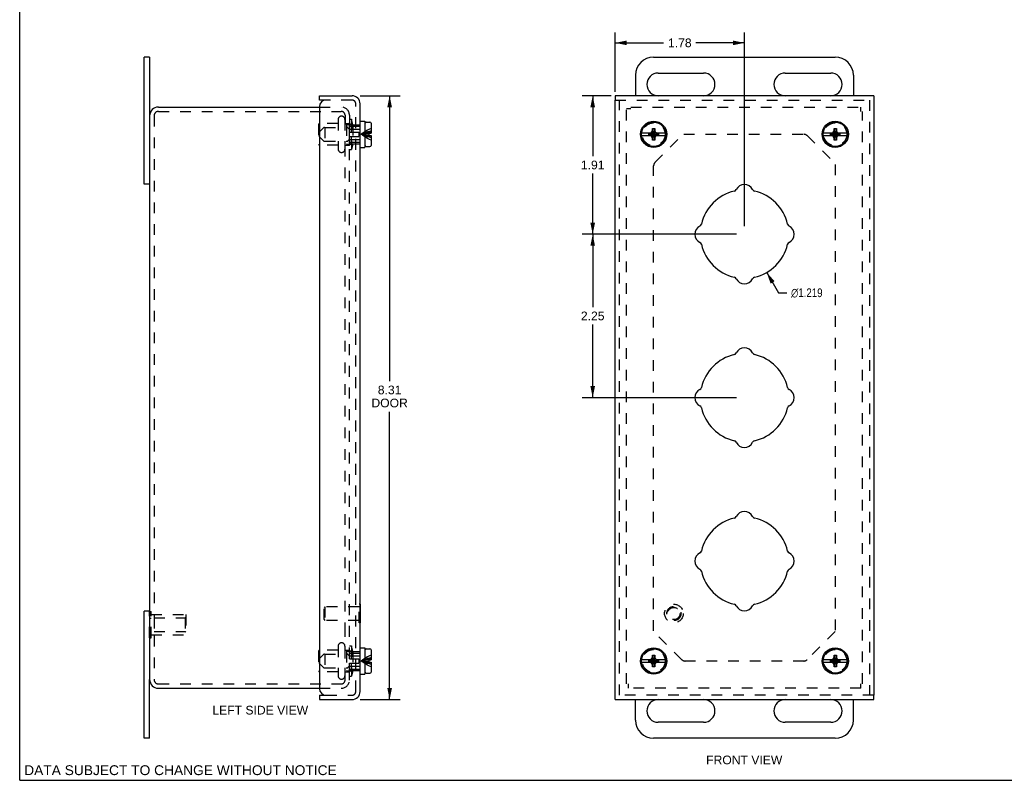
# Model space of a CAD drawing. Header units: inches. Extents: x 0 to 27.1, y 0 to 17.5.
# Tile 1 of 3: x 0 to 13.6, y 0 to 10.5. Entities that reach past the tile are written whole.
import ezdxf

# ---------------------------------------------------------------- set-up
doc = ezdxf.new("R2010")
doc.units = ezdxf.units.IN
doc.header["$LTSCALE"] = 1.49114
doc.header["$MEASUREMENT"] = 0
doc.linetypes.add('HIDDEN', pattern=[0.2, 0.1, -0.1])
doc.layers.get('0').update_dxf_attribs({"linetype": 'CONTINUOUS'})
for name, color, linetype in [('DEFAULT_2', 8, 'HIDDEN'), ('DIMENSIONS', 7, 'CONTINUOUS'), ('DOOR_ASSEMBLY', 7, 'CONTINUOUS')]:
    doc.layers.add(name, color=color, linetype=linetype)
doc.styles.get("Standard").update_dxf_attribs({"font": 'arial.ttf'})
doc.styles.add('TEXTSTYLE_1', font='gdt', dxfattribs={"width": 0.8})
doc.dimstyles.new('DIMSTYLE_1', dxfattribs={"dimtxt": 0.11961, "dimasz": 0.15948, "dimexe": 0.09, "dimexo": 0.07, "dimgap": 0.09, "dimtad": 0, "dimtih": 1, "dimtoh": 1, "dimdec": 3, "dimzin": 4, "dimdsep": 46, "dimtxsty": 'Standard', "dimblk": '_FILLED', "dimblk1": '_FILLED', "dimblk2": '_FILLED', "dimcen": 0.09, "dimadec": 3, "dimazin": 1, "dimtfac": 1, "dimtdec": 3, "dimtofl": 0, "dimtmove": 0, "dimatfit": 1, "dimldrblk": '_FILLED', "dimfxl": 0, "dimtolj": 1, "dimtzin": 4, "dimarcsym": 0})
doc.dimstyles.new('DIMSTYLE_2', dxfattribs={"dimtxt": 0.11961, "dimasz": 0.15948, "dimexe": 0.09, "dimexo": 0.07, "dimgap": 0.0375, "dimtad": 0, "dimtih": 1, "dimtoh": 1, "dimzin": 4, "dimdsep": 46, "dimtxsty": 'Standard', "dimblk": '_FILLED', "dimblk1": '_FILLED', "dimblk2": '_FILLED', "dimcen": 0.09, "dimazin": 1, "dimtfac": 1, "dimtdec": 3, "dimtofl": 0, "dimtmove": 0, "dimatfit": 3, "dimldrblk": '_FILLED', "dimfxl": 0, "dimtolj": 1, "dimtzin": 4, "dimarcsym": 0})

# ---------------------------------------------------------------- blocks, each defined once
blk = doc.blocks.new('_FILLED')
at = {"color": 0, "linetype": 'ByBlock'}
blk.add_solid([(0, 0), (-1, 0.2), (-1, -0.2)], dxfattribs=at)
blk = doc.blocks.new('*D1')
at = {"layer": 'DIMENSIONS', "color": 2, "linetype": 'Continuous'}
for p, q in [((10.285, 6.991), (10.449, 6.711)), ((10.449, 6.711), (10.56, 6.711))]:
    blk.add_line(p, q, dxfattribs=at)
at = {"layer": 'DIMENSIONS', "color": 2, "linetype": 'Continuous', "xscale": 0.1594802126, "yscale": 0.1594802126, "zscale": 0.1594802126, "rotation": 120.2599769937}
blk.add_blockref('_FILLED', (10.285, 6.991), dxfattribs=at)
at = {"layer": 'DIMENSIONS', "color": 2, "linetype": 'Continuous', "insert": (10.62, 6.771), "char_height": 0.11961, "width": 0.57745, "attachment_point": 1, "line_spacing_factor": 0.9, "style": 'TEXTSTYLE_1'}
blk.add_mtext('{\\fgdt;n}\\fArial;1.219', dxfattribs=at)
blk = doc.blocks.new('*D2')
at = {"layer": 'DIMENSIONS', "color": 2, "linetype": 'Continuous'}
for p, q in [((4.687, 9.423), (5.236, 9.423)), ((5.093, 9.423), (5.093, 5.493)), ((5.093, 1.111), (5.093, 5.074)), ((4.687, 1.111), (5.236, 1.111))]:
    blk.add_line(p, q, dxfattribs=at)
at = {"layer": 'DIMENSIONS', "color": 2, "linetype": 'Continuous', "xscale": 0.1594802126, "yscale": 0.1594802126, "zscale": 0.1594802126}
for p, rotation in [((5.093, 9.423), 90), ((5.093, 1.111), 270)]:
    blk.add_blockref('_FILLED', p, dxfattribs=dict(at, rotation=rotation))
at = {"layer": 'DIMENSIONS', "color": 2, "linetype": 'Continuous', "insert": (5.093, 5.433), "char_height": 0.1196, "width": 0.50067, "attachment_point": 2, "line_spacing_factor": 0.9}
blk.add_mtext('8.31\\PDOOR', dxfattribs=at)
blk = doc.blocks.new('*D12')
at = {"layer": 'DIMENSIONS', "color": 2, "linetype": 'Continuous'}
for p, q in [((8.145, 9.423), (7.745, 9.423)), ((7.889, 9.423), (7.889, 8.59)), ((7.889, 7.517), (7.889, 8.351)), ((9.867, 7.517), (7.745, 7.517))]:
    blk.add_line(p, q, dxfattribs=at)
at = {"layer": 'DIMENSIONS', "color": 2, "linetype": 'Continuous', "xscale": 0.1594802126, "yscale": 0.1594802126, "zscale": 0.1594802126}
for p, rotation in [((7.889, 9.423), 90), ((7.889, 7.517), 270)]:
    blk.add_blockref('_FILLED', p, dxfattribs=dict(at, rotation=rotation))
at = {"layer": 'DIMENSIONS', "color": 2, "linetype": 'Continuous', "insert": (7.889, 8.53), "char_height": 0.1196, "width": 0.32504, "attachment_point": 2, "line_spacing_factor": 0.9}
blk.add_mtext('1.91', dxfattribs=at)
blk = doc.blocks.new('*D13')
at = {"layer": 'DIMENSIONS', "color": 2, "linetype": 'Continuous'}
for p, q in [((8.197, 9.475), (8.197, 10.294)), ((9.978, 7.629), (9.978, 10.294)), ((8.197, 10.151), (8.865, 10.151)), ((9.978, 10.151), (9.31, 10.151))]:
    blk.add_line(p, q, dxfattribs=at)
at = {"layer": 'DIMENSIONS', "color": 2, "linetype": 'Continuous', "xscale": 0.1594802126, "yscale": 0.1594802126, "zscale": 0.1594802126, "rotation": 180}
blk.add_blockref('_FILLED', (8.197, 10.151), dxfattribs=at)
at = {"layer": 'DIMENSIONS', "color": 2, "linetype": 'Continuous', "xscale": 0.1594802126, "yscale": 0.1594802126, "zscale": 0.1594802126}
blk.add_blockref('_FILLED', (9.978, 10.151), dxfattribs=at)
at = {"layer": 'DIMENSIONS', "color": 2, "linetype": 'Continuous', "insert": (9.088, 10.211), "char_height": 0.1196, "width": 0.32504, "attachment_point": 2, "line_spacing_factor": 0.9}
blk.add_mtext('1.78', dxfattribs=at)
blk = doc.blocks.new('*D14')
at = {"layer": 'DIMENSIONS', "color": 2, "linetype": 'Continuous'}
for p, q in [((9.867, 7.517), (7.745, 7.517)), ((7.889, 7.517), (7.889, 6.512)), ((7.889, 5.267), (7.889, 6.273)), ((9.867, 5.267), (7.745, 5.267))]:
    blk.add_line(p, q, dxfattribs=at)
at = {"layer": 'DIMENSIONS', "color": 2, "linetype": 'Continuous', "xscale": 0.1594802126, "yscale": 0.1594802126, "zscale": 0.1594802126}
for p, rotation in [((7.889, 7.517), 90), ((7.889, 5.267), 270)]:
    blk.add_blockref('_FILLED', p, dxfattribs=dict(at, rotation=rotation))
at = {"layer": 'DIMENSIONS', "color": 2, "linetype": 'Continuous', "insert": (7.889, 6.452), "char_height": 0.1196, "width": 0.32504, "attachment_point": 2, "line_spacing_factor": 0.9}
blk.add_mtext('2.25', dxfattribs=at)

msp = doc.modelspace()

# ---------------------------------------------------------------- linework, layer by layer
at = {"color": 7, "linetype": 'Continuous'}
for p, q in [((0, 0), (0, 17.5428)), ((1.7893, 9.9546), (1.7143, 9.9546)), ((1.7893, 9.9546), (1.7893, 9.1471)), ((8.7282, 9.9546), (11.2282, 9.9546)), ((8.4782, 9.7046), (8.4782, 9.4234)), ((8.7907, 9.7359), (9.4157, 9.7359)), ((10.5407, 9.7359), (11.1657, 9.7359)), ((11.4782, 9.7046), (11.4782, 9.4234)), ((9.4157, 9.4234), (8.7907, 9.4234)), ((11.1657, 9.4234), (10.5407, 9.4234)), ((1.7893, 8.2046), (1.7143, 8.2046)), ((1.7893, 2.3296), (1.7143, 2.3296)), ((1.7893, 0.5796), (1.7893, 1.3871)), ((8.4782, 0.8296), (8.4782, 1.1109)), ((8.7907, 1.1109), (9.4157, 1.1109)), ((10.5407, 1.1109), (11.1657, 1.1109)), ((11.4782, 0.8296), (11.4782, 1.1109)), ((9.4157, 0.7984), (8.7907, 0.7984)), ((11.1657, 0.7984), (10.5407, 0.7984)), ((1.7893, 0.5796), (1.7143, 0.5796)), ((11.2282, 0.5796), (8.7282, 0.5796)), ((0, 0), (27.1116, 0))]:
    msp.add_line(p, q, dxfattribs=at)
at = {"color": 3, "linetype": 'Continuous'}
for p, q in [((1.7143, 8.2046), (1.7143, 9.9546)), ((1.9093, 9.2671), (4.1273, 9.2671)), ((1.7893, 9.1471), (1.7893, 1.3871)), ((1.7143, 0.5796), (1.7143, 2.3296)), ((1.9093, 1.2671), (4.1273, 1.2671))]:
    msp.add_line(p, q, dxfattribs=at)
at = {"color": 7, "linetype": 'Continuous'}
for centre, radius, start, end in [((8.7282, 9.7046), 0.25, 90, 180), ((11.2282, 9.7046), 0.25, 0, 90), ((8.7907, 9.5796), 0.1562, 90, 270), ((9.4157, 9.5796), 0.1562, 270, 90), ((10.5407, 9.5796), 0.1562, 90, 270), ((11.1657, 9.5796), 0.1562, 270, 90), ((8.7907, 0.9546), 0.1562, 90, 270), ((9.4157, 0.9546), 0.1562, 270, 90), ((10.5407, 0.9546), 0.1562, 90, 270), ((11.1657, 0.9546), 0.1562, 270, 90), ((8.7282, 0.8296), 0.25, 180, 270), ((11.2282, 0.8296), 0.25, 270, 360)]:
    msp.add_arc(centre, radius, start, end, dxfattribs=at)
at = {"color": 3, "linetype": 'Continuous'}
for centre, start, end in [((1.9093, 9.1471), 90, 180), ((1.9093, 1.3871), 180, 270)]:
    msp.add_arc(centre, 0.12, start, end, dxfattribs=at)
at = {"layer": 'DEFAULT_2', "color": 8, "linetype": 'HIDDEN'}
for p, q in [((4.1273, 9.2671), (4.4273, 9.2671)), ((8.3532, 1.3271), (8.3532, 9.2451)), ((8.4132, 9.2451), (8.3532, 9.2451)), ((8.4132, 9.2671), (11.5812, 9.2671)), ((11.5812, 9.2071), (11.5812, 9.2671)), ((1.8493, 9.1471), (1.8493, 1.3871)), ((1.9093, 9.2071), (4.4273, 9.2071)), ((4.3838, 9.0959), (4.3838, 8.6884)), ((4.4321, 9.1421), (4.4301, 9.1421)), ((4.4783, 9.0959), (4.4783, 8.6884)), ((4.4793, 9.1551), (4.4793, 9.0281)), ((4.5393, 9.1551), (4.5393, 9.0281)), ((4.5393, 9.0996), (4.5693, 9.0996)), ((4.5693, 9.0996), (4.5693, 8.6846)), ((4.5848, 9.0271), (4.5693, 9.0996)), ((11.6032, 1.3271), (11.6032, 9.2071)), ((4.1158, 9.0301), (4.1158, 8.7541)), ((4.3838, 9.0401), (4.1258, 9.0401)), ((4.1993, 8.9871), (4.1993, 8.7971)), ((4.1993, 8.9871), (4.4993, 8.9871)), ((4.4783, 9.0401), (4.5293, 9.0401)), ((4.4993, 9.0221), (4.4993, 8.7621)), ((4.5043, 9.0271), (4.5848, 9.0271)), ((4.5393, 8.8738), (4.5393, 9.0281)), ((4.5848, 9.0271), (4.5848, 8.7571)), ((4.4793, 2.0234), (4.4793, 8.8738)), ((4.5393, 1.3791), (4.5393, 8.8738)), ((8.7465, 8.5042), (9.1321, 8.8898)), ((9.1424, 8.8921), (10.796, 8.8921)), ((10.8402, 8.8738), (11.2258, 8.4882)), ((4.3838, 8.7441), (4.1258, 8.7441)), ((4.1993, 8.7971), (4.4993, 8.7971)), ((4.4783, 8.7441), (4.5293, 8.7441)), ((4.5043, 8.7571), (4.5848, 8.7571)), ((4.5393, 8.6846), (4.5693, 8.6846)), ((4.5848, 8.7571), (4.5693, 8.6846)), ((4.4321, 8.6421), (4.4301, 8.6421)), ((8.7282, 2.0564), (8.7282, 8.46)), ((11.2282, 8.4779), (11.2282, 2.0564)), ((1.7889, 2.3223), (1.8099, 2.3223)), ((1.7889, 1.962), (1.7889, 2.3223)), ((1.8099, 1.962), (1.8099, 2.3223)), ((1.7889, 2.2322), (1.8099, 2.2322)), ((1.8099, 2.2821), (2.2889, 2.2821)), ((1.8514, 2.2371), (2.2789, 2.2371)), ((1.8514, 2.2371), (1.8514, 2.0471)), ((2.2789, 2.2371), (2.2889, 2.2471)), ((2.2789, 2.2371), (2.2789, 2.0471)), ((2.2889, 2.2821), (2.2889, 2.0021)), ((1.7889, 2.0521), (1.8099, 2.0521)), ((1.8514, 2.0471), (2.2789, 2.0471)), ((2.2789, 2.0471), (2.2889, 2.0371)), ((9.1161, 1.6604), (8.7305, 2.046)), ((11.2258, 2.046), (10.8402, 1.6604)), ((1.7889, 1.962), (1.8099, 1.962)), ((1.8099, 2.0021), (2.2889, 2.0021)), ((4.4793, 1.3791), (4.4793, 2.0234)), ((4.1158, 1.7801), (4.1158, 1.5041)), ((4.3838, 1.7901), (4.1258, 1.7901)), ((4.3838, 1.8459), (4.3838, 1.4384)), ((4.4321, 1.8921), (4.4301, 1.8921)), ((4.4783, 1.8459), (4.4783, 1.4384)), ((4.4783, 1.7901), (4.5293, 1.7901)), ((4.4993, 1.7721), (4.4993, 1.5121)), ((4.5043, 1.7771), (4.5848, 1.7771)), ((4.5393, 1.8496), (4.5693, 1.8496)), ((4.5848, 1.7771), (4.5693, 1.8496)), ((4.5693, 1.8496), (4.5693, 1.4346)), ((4.5848, 1.7771), (4.5848, 1.5071)), ((4.1993, 1.7371), (4.4993, 1.7371)), ((4.1993, 1.7371), (4.1993, 1.5471)), ((10.796, 1.6421), (9.1603, 1.6421)), ((4.3838, 1.4941), (4.1258, 1.4941)), ((4.1993, 1.5471), (4.4993, 1.5471)), ((4.4783, 1.4941), (4.5293, 1.4941)), ((4.5043, 1.5071), (4.5848, 1.5071)), ((4.5848, 1.5071), (4.5693, 1.4346)), ((4.4321, 1.3921), (4.4301, 1.3921)), ((4.5393, 1.4346), (4.5693, 1.4346)), ((1.9093, 1.3271), (4.4273, 1.3271)), ((4.1273, 1.2671), (4.4273, 1.2671)), ((8.3752, 1.3271), (8.3752, 1.2671)), ((11.5812, 1.2671), (8.3752, 1.2671)), ((11.5812, 1.2671), (11.5812, 1.3271))]:
    msp.add_line(p, q, dxfattribs=at)
for centre in [(8.7282, 8.8921), (11.2282, 8.8921), (8.7282, 1.6421), (11.2282, 1.6421)]:
    msp.add_circle(centre, 0.1585, dxfattribs=at)
for centre, radius, start, end in [((4.4273, 9.1551), 0.112, 0, 90), ((1.9093, 9.1471), 0.06, 90, 180), ((4.4301, 9.0959), 0.0462, 90, 180), ((4.4273, 9.1551), 0.052, 0, 90), ((4.4321, 9.0959), 0.0462, 0, 90), ((4.1258, 9.0301), 0.01, 90, 180), ((4.5043, 9.0221), 0.005, 90, 180.00005), ((4.5293, 9.0501), 0.01, 270, 359.99999), ((10.796, 8.8296), 0.0625, 45, 90), ((4.1258, 8.7541), 0.01, 180, 270), ((4.4301, 8.6884), 0.0462, 180, 270), ((4.4321, 8.6884), 0.0462, 270, 360), ((4.5043, 8.7621), 0.005, 179.99995, 270), ((4.5293, 8.7341), 0.01, 0.00001, 90), ((8.7907, 8.46), 0.0625, 135, 180), ((4.1258, 1.7801), 0.01, 90, 180), ((4.4301, 1.8459), 0.0462, 90, 180), ((4.4321, 1.8459), 0.0462, 0, 90), ((4.5043, 1.7721), 0.005, 90, 180.00005), ((4.5293, 1.8001), 0.01, 270, 359.99999), ((9.1603, 1.7046), 0.0625, 225, 270), ((10.796, 1.7046), 0.0625, 270, 315), ((4.1258, 1.5041), 0.01, 180, 270), ((4.5043, 1.5121), 0.005, 179.99995, 270), ((4.5293, 1.4841), 0.01, 0.00001, 90), ((1.9093, 1.3871), 0.06, 180, 270), ((4.4301, 1.4384), 0.0462, 180, 270), ((4.4273, 1.3791), 0.112, 270, 360), ((4.4273, 1.3791), 0.052, 270, 360), ((4.4321, 1.4384), 0.0462, 270, 360)]:
    msp.add_arc(centre, radius, start, end, dxfattribs=at)
at = {"layer": 'DOOR_ASSEMBLY', "color": 7, "linetype": 'Continuous'}
for p, q in [((4.1273, 9.3634), (4.1273, 9.4234)), ((4.2173, 9.3634), (4.1273, 9.3634)), ((8.1969, 9.4234), (8.1969, 9.3634)), ((11.7594, 9.4234), (11.7594, 9.3634)), ((4.6873, 9.0731), (4.7498, 9.0731)), ((4.7498, 9.0731), (4.7498, 8.7111)), ((4.7498, 8.9651), (4.7548, 8.9651)), ((4.7548, 8.7401), (4.7548, 9.0441)), ((4.7698, 9.0591), (4.8228, 9.0591)), ((4.8378, 9.0441), (4.8378, 8.9086)), ((8.7117, 8.8121), (8.7447, 8.9721)), ((8.7117, 8.9391), (8.7117, 8.9721)), ((8.7447, 8.8121), (8.7117, 8.9721)), ((8.7117, 8.9721), (8.7447, 8.9721)), ((8.7447, 8.9721), (8.7447, 8.9391)), ((11.2117, 8.8121), (11.2447, 8.9721)), ((11.2117, 8.9391), (11.2117, 8.9721)), ((11.2447, 8.8121), (11.2117, 8.9721)), ((11.2117, 8.9721), (11.2447, 8.9721)), ((11.2447, 8.9721), (11.2447, 8.9391)), ((4.7498, 8.8191), (4.7548, 8.8191)), ((4.8048, 8.9086), (4.8048, 8.8756)), ((4.8048, 8.9086), (4.8378, 8.9086)), ((4.8048, 8.8756), (4.8378, 8.8756)), ((4.8378, 8.8756), (4.8378, 8.7401)), ((8.6956, 8.9086), (8.562, 8.9086)), ((8.562, 8.8756), (8.6956, 8.8756)), ((8.6634, 8.8788), (8.6634, 8.9055)), ((8.6634, 8.9055), (8.7929, 8.8788)), ((8.6634, 8.9055), (8.6901, 8.9055)), ((8.6634, 8.8788), (8.7929, 8.9055)), ((8.6901, 8.8788), (8.6634, 8.8788)), ((8.6812, 8.9086), (8.7005, 8.9198)), ((8.7005, 8.8645), (8.6812, 8.8756)), ((8.6901, 8.9055), (8.6956, 8.9086)), ((8.6901, 8.8788), (8.7662, 8.9055)), ((8.6901, 8.9055), (8.7662, 8.8788)), ((8.6956, 8.8756), (8.6901, 8.8788)), ((8.7005, 8.9198), (8.7117, 8.9391)), ((8.7005, 8.8645), (8.7558, 8.9198)), ((8.7558, 8.8645), (8.7005, 8.9198)), ((8.7117, 8.8451), (8.7005, 8.8645)), ((8.7117, 8.8451), (8.7447, 8.9391)), ((8.7447, 8.8451), (8.7117, 8.9391)), ((8.7117, 8.8121), (8.7117, 8.8451)), ((8.7447, 8.8121), (8.7117, 8.8121)), ((8.7447, 8.9391), (8.7558, 8.9198)), ((8.7558, 8.8645), (8.7447, 8.8451)), ((8.7447, 8.8451), (8.7447, 8.8121)), ((8.7558, 8.9198), (8.7752, 8.9086)), ((8.7752, 8.8756), (8.7558, 8.8645)), ((8.7607, 8.9086), (8.7662, 8.9055)), ((8.8943, 8.9086), (8.7607, 8.9086)), ((8.7662, 8.8788), (8.7607, 8.8756)), ((8.7607, 8.8756), (8.8943, 8.8756)), ((8.7662, 8.9055), (8.7929, 8.9055)), ((8.7929, 8.8788), (8.7662, 8.8788)), ((8.7929, 8.9055), (8.7929, 8.8788)), ((11.1956, 8.9086), (11.062, 8.9086)), ((11.062, 8.8756), (11.1956, 8.8756)), ((11.1634, 8.8788), (11.1634, 8.9055)), ((11.1634, 8.8788), (11.2929, 8.9055)), ((11.1634, 8.9055), (11.1901, 8.9055)), ((11.1634, 8.9055), (11.2929, 8.8788)), ((11.1901, 8.8788), (11.1634, 8.8788)), ((11.1812, 8.9086), (11.2005, 8.9198)), ((11.2005, 8.8645), (11.1812, 8.8756)), ((11.1901, 8.9055), (11.1956, 8.9086)), ((11.1901, 8.8788), (11.2662, 8.9055)), ((11.1901, 8.9055), (11.2662, 8.8788)), ((11.1956, 8.8756), (11.1901, 8.8788)), ((11.2005, 8.9198), (11.2117, 8.9391)), ((11.2005, 8.8645), (11.2558, 8.9198)), ((11.2558, 8.8645), (11.2005, 8.9198)), ((11.2117, 8.8451), (11.2005, 8.8645)), ((11.2117, 8.8451), (11.2447, 8.9391)), ((11.2447, 8.8451), (11.2117, 8.9391)), ((11.2117, 8.8121), (11.2117, 8.8451)), ((11.2447, 8.8121), (11.2117, 8.8121)), ((11.2447, 8.9391), (11.2558, 8.9198)), ((11.2558, 8.8645), (11.2447, 8.8451)), ((11.2447, 8.8451), (11.2447, 8.8121)), ((11.2558, 8.9198), (11.2752, 8.9086)), ((11.2752, 8.8756), (11.2558, 8.8645)), ((11.3943, 8.9086), (11.2607, 8.9086)), ((11.2607, 8.9086), (11.2662, 8.9055)), ((11.2662, 8.8788), (11.2607, 8.8756)), ((11.2607, 8.8756), (11.3943, 8.8756)), ((11.2662, 8.9055), (11.2929, 8.9055)), ((11.2929, 8.8788), (11.2662, 8.8788)), ((11.2929, 8.9055), (11.2929, 8.8788)), ((4.6873, 8.7111), (4.7498, 8.7111)), ((4.7698, 8.7251), (4.8228, 8.7251)), ((4.6913, 2.4239), (4.6873, 2.4239)), ((4.6913, 2.1679), (4.6913, 2.4239)), ((4.6913, 2.1679), (4.6873, 2.1679)), ((4.6873, 1.8231), (4.7498, 1.8231)), ((4.7498, 1.8231), (4.7498, 1.4611)), ((4.7548, 1.4901), (4.7548, 1.7941)), ((4.7698, 1.8091), (4.8228, 1.8091)), ((4.8378, 1.7941), (4.8378, 1.6586)), ((4.7498, 1.7151), (4.7548, 1.7151)), ((4.8048, 1.6586), (4.8378, 1.6586)), ((4.8048, 1.6586), (4.8048, 1.6256)), ((8.6956, 1.6586), (8.562, 1.6586)), ((8.6634, 1.6555), (8.7929, 1.6288)), ((8.6634, 1.6555), (8.6901, 1.6555)), ((8.6634, 1.6288), (8.7929, 1.6555)), ((8.6634, 1.6288), (8.6634, 1.6555)), ((8.6901, 1.6288), (8.6634, 1.6288)), ((8.6812, 1.6586), (8.7005, 1.6698)), ((8.6901, 1.6555), (8.6956, 1.6586)), ((8.6901, 1.6555), (8.7662, 1.6288)), ((8.6901, 1.6288), (8.7662, 1.6555)), ((8.6956, 1.6256), (8.6901, 1.6288)), ((8.7005, 1.6698), (8.7117, 1.6891)), ((8.7005, 1.6698), (8.7558, 1.6145)), ((8.7005, 1.6145), (8.7558, 1.6698)), ((8.7117, 1.7221), (8.7447, 1.7221)), ((8.7447, 1.5621), (8.7117, 1.7221)), ((8.7117, 1.6891), (8.7117, 1.7221)), ((8.7117, 1.5621), (8.7447, 1.7221)), ((8.7447, 1.5951), (8.7117, 1.6891)), ((8.7117, 1.5951), (8.7447, 1.6891)), ((8.7447, 1.7221), (8.7447, 1.6891)), ((8.7447, 1.6891), (8.7558, 1.6698)), ((8.7558, 1.6698), (8.7752, 1.6586)), ((8.7607, 1.6586), (8.7662, 1.6555)), ((8.8943, 1.6586), (8.7607, 1.6586)), ((8.7662, 1.6288), (8.7607, 1.6256)), ((8.7662, 1.6555), (8.7929, 1.6555)), ((8.7929, 1.6288), (8.7662, 1.6288)), ((8.7929, 1.6555), (8.7929, 1.6288)), ((11.1956, 1.6586), (11.062, 1.6586)), ((11.1634, 1.6288), (11.2929, 1.6555)), ((11.1634, 1.6555), (11.1901, 1.6555)), ((11.1634, 1.6555), (11.2929, 1.6288)), ((11.1634, 1.6288), (11.1634, 1.6555)), ((11.1901, 1.6288), (11.1634, 1.6288)), ((11.1812, 1.6586), (11.2005, 1.6698)), ((11.1901, 1.6555), (11.1956, 1.6586)), ((11.1901, 1.6555), (11.2662, 1.6288)), ((11.1901, 1.6288), (11.2662, 1.6555)), ((11.1956, 1.6256), (11.1901, 1.6288)), ((11.2005, 1.6698), (11.2117, 1.6891)), ((11.2005, 1.6698), (11.2558, 1.6145)), ((11.2005, 1.6145), (11.2558, 1.6698)), ((11.2117, 1.7221), (11.2447, 1.7221)), ((11.2447, 1.5621), (11.2117, 1.7221)), ((11.2117, 1.6891), (11.2117, 1.7221)), ((11.2117, 1.5621), (11.2447, 1.7221)), ((11.2447, 1.5951), (11.2117, 1.6891)), ((11.2117, 1.5951), (11.2447, 1.6891)), ((11.2447, 1.7221), (11.2447, 1.6891)), ((11.2447, 1.6891), (11.2558, 1.6698)), ((11.2558, 1.6698), (11.2752, 1.6586)), ((11.3943, 1.6586), (11.2607, 1.6586)), ((11.2607, 1.6586), (11.2662, 1.6555)), ((11.2662, 1.6288), (11.2607, 1.6256)), ((11.2662, 1.6555), (11.2929, 1.6555)), ((11.2929, 1.6288), (11.2662, 1.6288)), ((11.2929, 1.6555), (11.2929, 1.6288)), ((4.7498, 1.5691), (4.7548, 1.5691)), ((4.8048, 1.6256), (4.8378, 1.6256)), ((4.8378, 1.6256), (4.8378, 1.4901)), ((8.562, 1.6256), (8.6956, 1.6256)), ((8.7005, 1.6145), (8.6812, 1.6256)), ((8.7117, 1.5951), (8.7005, 1.6145)), ((8.7117, 1.5621), (8.7117, 1.5951)), ((8.7447, 1.5621), (8.7117, 1.5621)), ((8.7558, 1.6145), (8.7447, 1.5951)), ((8.7447, 1.5951), (8.7447, 1.5621)), ((8.7752, 1.6256), (8.7558, 1.6145)), ((8.7607, 1.6256), (8.8943, 1.6256)), ((11.062, 1.6256), (11.1956, 1.6256)), ((11.2005, 1.6145), (11.1812, 1.6256)), ((11.2117, 1.5951), (11.2005, 1.6145)), ((11.2117, 1.5621), (11.2117, 1.5951)), ((11.2447, 1.5621), (11.2117, 1.5621)), ((11.2558, 1.6145), (11.2447, 1.5951)), ((11.2447, 1.5951), (11.2447, 1.5621)), ((11.2752, 1.6256), (11.2558, 1.6145)), ((11.2607, 1.6256), (11.3943, 1.6256)), ((4.6873, 1.4611), (4.7498, 1.4611)), ((4.7698, 1.4751), (4.8228, 1.4751)), ((4.1273, 1.1709), (4.2173, 1.1709)), ((4.1273, 1.1709), (4.1273, 1.1109)), ((8.1969, 1.1109), (8.1969, 1.1709)), ((11.7594, 1.1109), (11.7594, 1.1709))]:
    msp.add_line(p, q, dxfattribs=at)
at = {"layer": 'DOOR_ASSEMBLY', "color": 3, "linetype": 'Continuous'}
for p, q in [((4.1273, 9.4234), (4.5753, 9.4234)), ((11.7594, 9.4234), (8.1969, 9.4234)), ((8.1969, 1.1709), (8.1969, 9.3634)), ((11.7594, 9.3634), (11.7594, 1.1709)), ((4.1273, 9.2734), (4.1273, 1.2609)), ((4.6873, 1.2229), (4.6873, 9.3114)), ((4.1273, 1.1109), (4.5753, 1.1109)), ((8.1969, 1.1109), (11.7594, 1.1109))]:
    msp.add_line(p, q, dxfattribs=at)
at = {"layer": 'DOOR_ASSEMBLY', "color": 8, "linetype": 'HIDDEN'}
for p, q in [((4.5753, 9.3634), (4.2173, 9.3634)), ((8.1969, 9.3634), (11.7594, 9.3634)), ((8.2569, 1.1709), (8.2569, 9.3634)), ((11.6994, 9.3634), (11.6994, 1.1709)), ((4.6273, 1.2229), (4.6273, 9.3114)), ((4.1278, 8.9251), (4.1844, 8.9817)), ((4.195, 8.9861), (4.5086, 8.9861)), ((4.5314, 8.9695), (4.5192, 8.9817)), ((4.5398, 9.0126), (4.5623, 9.0351)), ((4.5398, 8.9221), (4.5398, 9.0126)), ((4.5398, 9.0021), (4.7498, 9.0021)), ((4.542, 8.9651), (4.7498, 8.9651)), ((4.5623, 9.0351), (4.5623, 8.9221)), ((4.5623, 9.0221), (4.6873, 9.0221)), ((4.1278, 8.8591), (4.1278, 8.9251)), ((4.1278, 8.8591), (4.1844, 8.8025)), ((4.5314, 8.8147), (4.5192, 8.8025)), ((4.5398, 8.9221), (4.6698, 8.9221)), ((4.5398, 8.7716), (4.5398, 8.8621)), ((4.5398, 8.8621), (4.6698, 8.8621)), ((4.542, 8.8191), (4.7498, 8.8191)), ((4.5623, 8.8621), (4.5623, 8.7491)), ((4.6698, 8.9221), (4.6698, 8.8621)), ((4.7693, 8.9015), (4.7518, 8.8994)), ((4.7693, 8.8827), (4.7518, 8.8849)), ((4.195, 8.7981), (4.5086, 8.7981)), ((4.5398, 8.7821), (4.7498, 8.7821)), ((4.5398, 8.7716), (4.5623, 8.7491)), ((4.5623, 8.7621), (4.6873, 8.7621)), ((4.1913, 2.3799), (4.2013, 2.3899)), ((4.1913, 2.2119), (4.1913, 2.3799)), ((4.6733, 2.3899), (4.2013, 2.3899)), ((4.2013, 2.3899), (4.2013, 2.2019)), ((4.6873, 2.4239), (4.6733, 2.4239)), ((4.6733, 2.1679), (4.6733, 2.4239)), ((4.1913, 2.2119), (4.2013, 2.2019)), ((4.6733, 2.2019), (4.2013, 2.2019)), ((4.6873, 2.1679), (4.6733, 2.1679)), ((4.5398, 1.7626), (4.5623, 1.7851)), ((4.5398, 1.6721), (4.5398, 1.7626)), ((4.5623, 1.7851), (4.5623, 1.6721)), ((4.5623, 1.7721), (4.6873, 1.7721)), ((4.1278, 1.6751), (4.1844, 1.7317)), ((4.1278, 1.6091), (4.1278, 1.6751)), ((4.195, 1.7361), (4.5086, 1.7361)), ((4.5314, 1.7195), (4.5192, 1.7317)), ((4.5398, 1.7521), (4.7498, 1.7521)), ((4.5398, 1.6721), (4.6698, 1.6721)), ((4.542, 1.7151), (4.7498, 1.7151)), ((4.6698, 1.6721), (4.6698, 1.6121)), ((4.7693, 1.6515), (4.7518, 1.6494)), ((4.7693, 1.6327), (4.7518, 1.6349)), ((4.1278, 1.6091), (4.1844, 1.5525)), ((4.195, 1.5481), (4.5086, 1.5481)), ((4.5314, 1.5647), (4.5192, 1.5525)), ((4.5398, 1.6121), (4.6698, 1.6121)), ((4.5398, 1.5216), (4.5398, 1.6121)), ((4.5398, 1.5321), (4.7498, 1.5321)), ((4.5398, 1.5216), (4.5623, 1.4991)), ((4.542, 1.5691), (4.7498, 1.5691)), ((4.5623, 1.6121), (4.5623, 1.4991)), ((4.5623, 1.5121), (4.6873, 1.5121)), ((4.2173, 1.1709), (4.5753, 1.1709)), ((11.7594, 1.1709), (8.1969, 1.1709))]:
    msp.add_line(p, q, dxfattribs=at)
for points in [[(4.8378, 8.9721), (4.814, 8.9614), (4.7907, 8.9496), (4.7676, 8.9368)], [(4.8378, 8.9391), (4.814, 8.9328), (4.7907, 8.9259), (4.7676, 8.9184), (4.745, 8.9102), (4.7227, 8.9015), (4.7008, 8.8921)], [(4.7676, 8.9368), (4.745, 8.9229), (4.7227, 8.908), (4.7008, 8.8921)], [(4.8378, 8.9198), (4.814, 8.9161), (4.7907, 8.912), (4.7676, 8.9076), (4.745, 8.9028), (4.7227, 8.8976), (4.7008, 8.8921)], [(4.7518, 8.8994), (4.7346, 8.8971), (4.7176, 8.8947), (4.7008, 8.8921)], [(4.7518, 8.8849), (4.7346, 8.8872), (4.7176, 8.8896), (4.7008, 8.8921)], [(4.8378, 8.8645), (4.814, 8.8682), (4.7907, 8.8723), (4.7676, 8.8767), (4.745, 8.8815), (4.7227, 8.8866), (4.7008, 8.8921)], [(4.7676, 8.8659), (4.745, 8.874), (4.7227, 8.8828), (4.7008, 8.8921)], [(4.7676, 8.8475), (4.745, 8.8613), (4.7227, 8.8762), (4.7008, 8.8921)], [(4.8378, 8.8451), (4.814, 8.8514), (4.7907, 8.8584), (4.7676, 8.8659)], [(4.8378, 8.8121), (4.814, 8.8229), (4.7907, 8.8347), (4.7676, 8.8475)], [(4.8048, 8.9055), (4.7869, 8.9036), (4.7693, 8.9015)], [(4.8048, 8.8788), (4.7869, 8.8807), (4.7693, 8.8827)], [(4.8378, 1.6891), (4.814, 1.6828), (4.7907, 1.6759), (4.7676, 1.6684), (4.745, 1.6602), (4.7227, 1.6515), (4.7008, 1.6421)], [(4.7676, 1.6868), (4.745, 1.6729), (4.7227, 1.658), (4.7008, 1.6421)], [(4.8378, 1.6698), (4.814, 1.6661), (4.7907, 1.662), (4.7676, 1.6576), (4.745, 1.6528), (4.7227, 1.6476), (4.7008, 1.6421)], [(4.7518, 1.6494), (4.7346, 1.6471), (4.7176, 1.6447), (4.7008, 1.6421)], [(4.7518, 1.6349), (4.7346, 1.6372), (4.7176, 1.6396), (4.7008, 1.6421)], [(4.8378, 1.6145), (4.814, 1.6182), (4.7907, 1.6223), (4.7676, 1.6267), (4.745, 1.6315), (4.7227, 1.6366), (4.7008, 1.6421)], [(4.8378, 1.5951), (4.814, 1.6014), (4.7907, 1.6084), (4.7676, 1.6159), (4.745, 1.624), (4.7227, 1.6328), (4.7008, 1.6421)], [(4.7676, 1.5975), (4.745, 1.6113), (4.7227, 1.6262), (4.7008, 1.6421)], [(4.8378, 1.7221), (4.814, 1.7114), (4.7907, 1.6996), (4.7676, 1.6868)], [(4.8048, 1.6555), (4.7869, 1.6536), (4.7693, 1.6515)], [(4.8048, 1.6288), (4.7869, 1.6307), (4.7693, 1.6327)], [(4.8378, 1.5621), (4.814, 1.5729), (4.7907, 1.5847), (4.7676, 1.5975)]]:
    msp.add_lwpolyline(points, dxfattribs=at)
at = {"layer": 'DOOR_ASSEMBLY', "color": 7, "linetype": 'Continuous'}
for centre, radius in [((8.7282, 8.8921), 0.181), ((8.7282, 8.8921), 0.167), ((11.2282, 8.8921), 0.181), ((11.2282, 8.8921), 0.167), ((8.7282, 1.6421), 0.181), ((8.7282, 1.6421), 0.167), ((11.2282, 1.6421), 0.181), ((11.2282, 1.6421), 0.167)]:
    msp.add_circle(centre, radius, dxfattribs=at)
at = {"layer": 'DOOR_ASSEMBLY', "color": 8, "linetype": 'HIDDEN'}
for radius in [0.128, 0.0981, 0.094, 0.084]:
    msp.add_circle((9.0069, 2.2959), radius, dxfattribs=at)
at = {"layer": 'DOOR_ASSEMBLY', "color": 3, "linetype": 'Continuous'}
for centre, radius, start, end in [((4.2173, 9.2734), 0.09, 90, 180), ((4.5753, 9.3114), 0.112, 0, 90), ((9.9782, 8.0771), 0.125, 26.00492, 153.99508), ((9.9782, 7.5171), 0.6095, 103.19827, 166.80173), ((9.8299, 8.1495), 0.04, 283.19827, 333.99508), ((10.1265, 8.1495), 0.04, 206.00492, 256.80173), ((9.9782, 7.5171), 0.6095, 13.19827, 76.80173), ((9.4182, 7.5171), 0.125, 116.00492, 243.99508), ((9.3458, 7.6654), 0.04, 296.00492, 346.80173), ((10.6105, 7.6654), 0.04, 193.19827, 243.99508), ((10.5382, 7.5171), 0.125, 296.00492, 63.99508), ((9.3458, 7.3688), 0.04, 13.19827, 63.99508), ((9.9782, 7.5171), 0.6095, 193.19827, 256.80173), ((9.9782, 7.5171), 0.6095, 283.19827, 346.80173), ((10.6105, 7.3688), 0.04, 116.00492, 166.80173), ((9.8299, 6.8848), 0.04, 26.00492, 76.80173), ((10.1265, 6.8848), 0.04, 103.19827, 153.99508), ((9.9782, 6.9571), 0.125, 206.00492, 333.99508), ((9.9782, 5.2671), 0.6095, 103.19827, 166.80173), ((9.8299, 5.8995), 0.04, 283.19827, 333.99508), ((9.9782, 5.8271), 0.125, 26.00492, 153.99508), ((10.1265, 5.8995), 0.04, 206.00492, 256.80173), ((9.9782, 5.2671), 0.6095, 13.19827, 76.80173), ((9.4182, 5.2671), 0.125, 116.00492, 243.99508), ((9.3458, 5.4154), 0.04, 296.00492, 346.80173), ((10.6105, 5.4154), 0.04, 193.19827, 243.99508), ((10.5382, 5.2671), 0.125, 296.00492, 63.99508), ((9.3458, 5.1188), 0.04, 13.19827, 63.99508), ((10.6105, 5.1188), 0.04, 116.00492, 166.80173), ((9.9782, 5.2671), 0.6095, 193.19827, 256.80173), ((9.9782, 5.2671), 0.6095, 283.19827, 346.80173), ((9.8299, 4.6348), 0.04, 26.00492, 76.80173), ((9.9782, 4.7071), 0.125, 206.00492, 333.99508), ((10.1265, 4.6348), 0.04, 103.19827, 153.99508), ((9.9782, 3.5771), 0.125, 26.00492, 153.99508), ((9.9782, 3.0171), 0.6095, 103.19827, 166.80173), ((9.8299, 3.6495), 0.04, 283.19827, 333.99508), ((10.1265, 3.6495), 0.04, 206.00492, 256.80173), ((9.9782, 3.0171), 0.6095, 13.19827, 76.80173), ((9.4182, 3.0171), 0.125, 116.00492, 243.99508), ((9.3458, 3.1654), 0.04, 296.00492, 346.80173), ((10.6105, 3.1654), 0.04, 193.19827, 243.99508), ((10.5382, 3.0171), 0.125, 296.00492, 63.99508), ((9.3458, 2.8688), 0.04, 13.19827, 63.99508), ((9.9782, 3.0171), 0.6095, 193.19827, 256.80173), ((9.9782, 3.0171), 0.6095, 283.19827, 346.80173), ((10.6105, 2.8688), 0.04, 116.00492, 166.80173), ((9.8299, 2.3848), 0.04, 26.00492, 76.80173), ((9.9782, 2.4571), 0.125, 206.00492, 333.99508), ((10.1265, 2.3848), 0.04, 103.19827, 153.99508), ((4.2173, 1.2609), 0.09, 180, 270), ((4.5753, 1.2229), 0.112, 270, 360)]:
    msp.add_arc(centre, radius, start, end, dxfattribs=at)
at = {"layer": 'DOOR_ASSEMBLY', "color": 8, "linetype": 'HIDDEN'}
for centre, radius, start, end in [((4.5753, 9.3114), 0.052, 0, 90), ((4.195, 8.9711), 0.015, 90, 135), ((4.5086, 8.9711), 0.015, 45.00006, 90), ((4.542, 8.9801), 0.015, 225.00006, 270), ((4.542, 8.8041), 0.015, 90, 134.99994), ((4.195, 8.8131), 0.015, 225, 270), ((4.5086, 8.8131), 0.015, 270, 314.99994), ((4.195, 1.7211), 0.015, 90, 135), ((4.5086, 1.7211), 0.015, 45.00006, 90), ((4.542, 1.7301), 0.015, 225.00006, 270), ((4.195, 1.5631), 0.015, 225, 270), ((4.5086, 1.5631), 0.015, 270, 314.99994), ((4.542, 1.5541), 0.015, 90, 134.99994), ((4.5753, 1.2229), 0.052, 270, 360)]:
    msp.add_arc(centre, radius, start, end, dxfattribs=at)
at = {"layer": 'DOOR_ASSEMBLY', "color": 7, "linetype": 'Continuous'}
for centre, start, end in [((4.7698, 9.0441), 90, 180), ((4.8228, 9.0441), 0, 90), ((4.7698, 8.7401), 180, 270), ((4.8228, 8.7401), 270, 360), ((4.7698, 1.7941), 90, 180), ((4.8228, 1.7941), 0, 90), ((4.7698, 1.4901), 180, 270), ((4.8228, 1.4901), 270, 360)]:
    msp.add_arc(centre, 0.015, start, end, dxfattribs=at)

# ---------------------------------------------------------------- texts
at = {"layer": 'DIMENSIONS', "color": 2, "linetype": 'Continuous', "attachment_point": 2, "line_spacing_factor": 0.9}
for s, insert, char_height, width in [('LEFT SIDE VIEW', (3.3123, 1.0253), 0.11961, 1.315267), ('FRONT VIEW', (9.9753, 0.3401), 0.11961, 1.0467), ('DATA SUBJECT TO CHANGE WITHOUT NOTICE', (2.2134, 0.2071), 0.135558, 4.294523)]:
    msp.add_mtext(s, dxfattribs=dict(at, insert=insert, char_height=char_height, width=width))

# ---------------------------------------------------------------- dimensions: what is measured, and where the dimension line sits
at = {"layer": 'DIMENSIONS', "color": 2, "linetype": 'Continuous'}
dim = msp.add_linear_dim(base=(9.9782, 10.1508), p1=(8.1969, 9.405), p2=(9.9782, 7.5588), dimstyle='DIMSTYLE_2', dxfattribs=at)
dim.commit()
dim.dimension.update_dxf_attribs({"geometry": '*D13', "text_midpoint": (9.0925, 10.1502), "dimtype": 160})
dim = msp.add_linear_dim(base=(5.0929, 1.1109), p1=(4.6169, 9.4234), p2=(4.6169, 1.1109), angle=270, text='<>\\PDOOR', dimstyle='DIMSTYLE_2', dxfattribs=at)
dim.commit()
dim.dimension.update_dxf_attribs({"geometry": '*D2', "text_midpoint": (5.0929, 5.2837), "dimtype": 160})
for base, p1, p2, picture, middle in [((7.8886, 7.5171), (8.2153, 9.4234), (9.9365, 7.5171), '*D12', (7.8823, 8.4696)), ((7.8886, 5.2671), (9.9365, 7.5171), (9.9365, 5.2671), '*D14', (7.8876, 6.3915))]:
    dim = msp.add_linear_dim(base=base, p1=p1, p2=p2, angle=270, dimstyle='DIMSTYLE_2', dxfattribs=at)
    dim.commit()
    dim.dimension.update_dxf_attribs({"geometry": picture, "text_midpoint": middle, "dimtype": 160})
dim = msp.add_diameter_dim_2p(p1=(10.2853, 6.9907), p2=(9.671, 8.0436), text='%%c<>', dimstyle='DIMSTYLE_1', override={"dimpost": '<>'}, dxfattribs=at)
dim.commit()
dim.dimension.update_dxf_attribs({"geometry": '*D1', "text_midpoint": (10.9089, 6.7107), "dimtype": 163})

doc.saveas('drawing.dxf')
